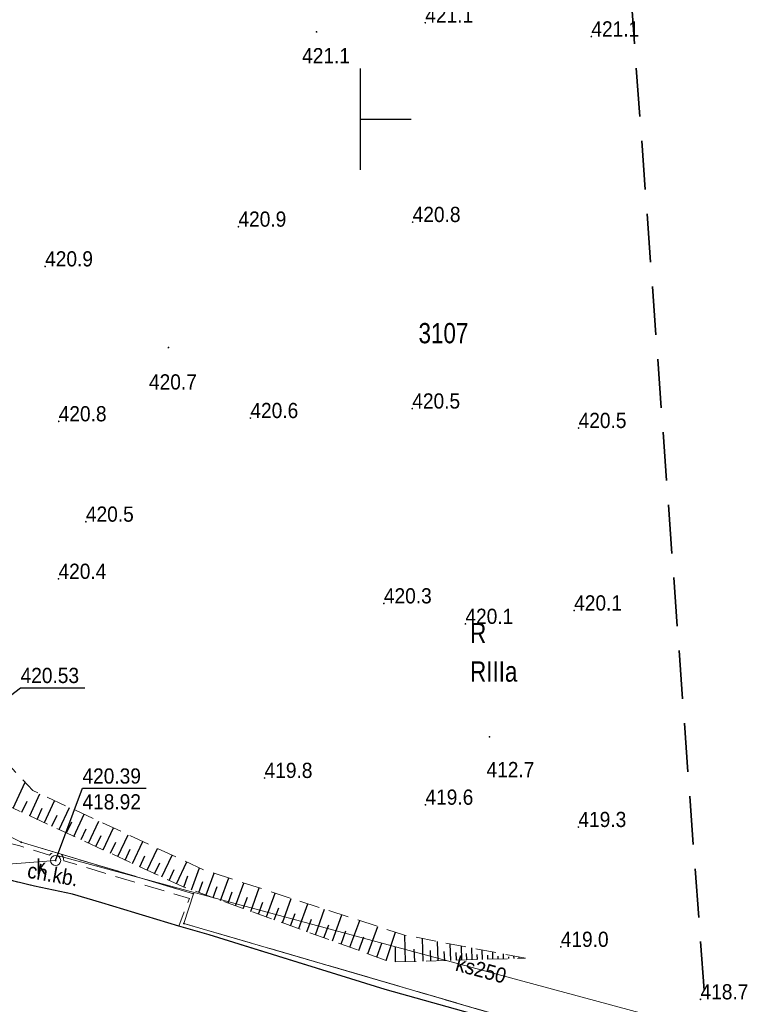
# Model space of a CAD drawing. Header units: metres. Extents: x 7417884 to 7418420, y 5565806 to 5566270.
# Tile 23 of 43: x 7418383 to 7418419, y 5565856 to 5565905. Entities that reach past the tile are written whole.
import ezdxf
from ezdxf.enums import TextEntityAlignment as Align

# ---------------------------------------------------------------- set-up
doc = ezdxf.new("R2010")
doc.units = ezdxf.units.M
for name, pattern in [('1.0_0.5', [1.5, 1, -0.5]), ('1.5_0.5', [2, 1.5, -0.5]), ('2', [0.9, 0.6, -0.3]), ('219-500', [0]), ('egkk-500', [0])]:
    doc.linetypes.add(name, pattern=pattern)
for name, color, linetype in [('000 Inne (niezydentyfikowane)', 7, 'Continuous'), ('203-punkt graniczny', 7, 'Continuous'), ('209-oznaczenie konturu klasyfikacyjnego', 7, 'Continuous'), ('210-oznaczenie konturu użytku gruntowego', 7, 'Continuous'), ('211-numer działki ewidencyjnej', 7, 'Continuous'), ('217-kontur klasyfikacyjny', 7, 'Continuous'), ('218-kontur użytku gruntowego', 7, 'Continuous'), ('219-działka ewidencyjna', 7, 'Continuous'), ('chodnik', 7, 'Continuous'), ('chodnik-Atr17', 7, 'Continuous'), ('jezdnia', 7, 'Continuous'), ('krawężnik', 7, 'Continuous'), ('pikieta naturalna', 7, 'Continuous'), ('pikieta naturalna-Atr2', 7, 'Continuous'), ('przewód kanalizacyjny', 7, 'Continuous'), ('przewód kanalizacyjny-Atr1', 7, 'Continuous'), ('rzędna', 7, 'Continuous'), ('rzędna-Atr2', 7, 'Continuous'), ('rzędna-Atr3', 7, 'Continuous'), ('skarpa nieumocniona', 7, 'Continuous'), ('właz do komory lub kanału - okrągły', 7, 'Continuous'), ('właz do komory lub kanału - okrągły-Atr17', 7, 'Continuous'), ('Zakres', 7, 'Continuous')]:
    doc.layers.add(name, color=color, linetype=linetype)
doc.styles.get("Standard").update_dxf_attribs({"font": 'arial.ttf'})

# ---------------------------------------------------------------- blocks, each defined once
blk = doc.blocks.new('203')
at = {"linetype": 'Continuous', "lineweight": 0}
h = blk.add_hatch(color=0, dxfattribs=at)
edge = h.paths.add_edge_path()
edge.add_arc((0, 0), 0.045, 0, 360)
blk = doc.blocks.new('PW01')
at = {"linetype": 'Continuous', "lineweight": 13}
h = blk.add_hatch(color=0, dxfattribs=at)
edge = h.paths.add_edge_path()
edge.add_arc((0, 0), 0.045, 0, 360)
blk = doc.blocks.new('US22')
at = {"color": 0, "linetype": 'Continuous', "lineweight": 13}
blk.add_circle((0, 0), 0.25, dxfattribs=at)

msp = doc.modelspace()

# ---------------------------------------------------------------- linework, layer by layer
at = {"color": 0}
for p, q in [((7418400, 5565897.5), (7418400, 5565902.5)), ((7418400, 5565900), (7418402.5, 5565900))]:
    msp.add_line(p, q, dxfattribs=at)
at = {"layer": '000 Inne (niezydentyfikowane)', "color": 7, "linetype": 'Continuous', "lineweight": 25, "flags": 128}
for points in [[(7418382.87, 5565866.01), (7418383.46, 5565867.29)], [(7418383.69, 5565865.63), (7418384.19, 5565866.72)], [(7418383.31, 5565865.81), (7418383.56, 5565866.36)], [(7418384.06, 5565865.46), (7418384.31, 5565866.01)], [(7418384.42, 5565865.3), (7418384.92, 5565866.38)], [(7418385.15, 5565864.96), (7418385.65, 5565866.05)], [(7418384.78, 5565865.13), (7418385.04, 5565865.67)], [(7418385.87, 5565864.62), (7418386.37, 5565865.71)], [(7418385.51, 5565864.79), (7418385.76, 5565865.33)], [(7418386.23, 5565864.46), (7418386.48, 5565865)], [(7418386.59, 5565864.29), (7418387.1, 5565865.37)], [(7418387.32, 5565863.95), (7418387.82, 5565865.04)], [(7418386.95, 5565864.12), (7418387.21, 5565864.66)], [(7418388.04, 5565863.62), (7418388.54, 5565864.7)], [(7418387.68, 5565863.79), (7418387.93, 5565864.33)], [(7418388.76, 5565863.28), (7418389.26, 5565864.37)], [(7418389.48, 5565862.95), (7418389.99, 5565864.03)], [(7418388.4, 5565863.45), (7418388.65, 5565863.99)], [(7418389.12, 5565863.12), (7418389.37, 5565863.66)], [(7418390.21, 5565862.62), (7418390.71, 5565863.7)], [(7418389.84, 5565862.78), (7418390.1, 5565863.32)], [(7418390.93, 5565862.28), (7418391.43, 5565863.36)], [(7418391.66, 5565861.99), (7418392.06, 5565863.07)], [(7418390.57, 5565862.45), (7418390.82, 5565862.99)], [(7418391.29, 5565862.12), (7418391.49, 5565862.68)], [(7418392.39, 5565861.73), (7418392.78, 5565862.8)], [(7418393.1, 5565861.46), (7418393.5, 5565862.57)], [(7418392.03, 5565861.86), (7418392.22, 5565862.39)], [(7418392.74, 5565861.6), (7418392.94, 5565862.14)], [(7418393.84, 5565861.2), (7418394.25, 5565862.32)], [(7418394.59, 5565860.92), (7418395.01, 5565862.08)], [(7418393.47, 5565861.33), (7418393.67, 5565861.89)], [(7418394.21, 5565861.06), (7418394.42, 5565861.63)], [(7418395.36, 5565860.65), (7418395.79, 5565861.82)], [(7418394.97, 5565860.79), (7418395.19, 5565861.37)], [(7418395.75, 5565860.5), (7418395.97, 5565861.1)], [(7418396.15, 5565860.36), (7418396.58, 5565861.56)], [(7418396.95, 5565860.07), (7418397.4, 5565861.3)], [(7418396.55, 5565860.21), (7418396.77, 5565860.82)], [(7418397.78, 5565859.77), (7418398.23, 5565861.03)], [(7418398.62, 5565859.46), (7418399.08, 5565860.75)], [(7418397.36, 5565859.92), (7418397.59, 5565860.54)], [(7418398.19, 5565859.62), (7418398.43, 5565860.25)], [(7418399.48, 5565859.15), (7418399.96, 5565860.47)], [(7418400.36, 5565858.83), (7418400.85, 5565860.18)], [(7418399.04, 5565859.31), (7418399.28, 5565859.96)], [(7418399.92, 5565858.99), (7418400.16, 5565859.66)], [(7418401.26, 5565858.5), (7418401.73, 5565859.89)], [(7418402.22, 5565858.44), (7418402.18, 5565859.75)], [(7418400.81, 5565858.67), (7418401.05, 5565859.35)], [(7418401.73, 5565858.43), (7418401.73, 5565859.16)], [(7418403.08, 5565858.47), (7418403.05, 5565859.58)], [(7418403.82, 5565858.49), (7418403.79, 5565859.44)], [(7418404.45, 5565858.5), (7418404.42, 5565859.32)], [(7418404.99, 5565858.52), (7418404.97, 5565859.22)], [(7418402.67, 5565858.45), (7418402.65, 5565859.06)], [(7418403.47, 5565858.48), (7418403.45, 5565858.99)], [(7418404.15, 5565858.5), (7418404.13, 5565858.94)], [(7418404.73, 5565858.51), (7418404.72, 5565858.89)], [(7418405.24, 5565858.53), (7418405.23, 5565858.85)], [(7418405.5, 5565858.53), (7418405.49, 5565859.12)], [(7418405.76, 5565858.54), (7418405.75, 5565858.8)], [(7418406.02, 5565858.55), (7418406, 5565859.02)], [(7418406.28, 5565858.56), (7418406.27, 5565858.76)], [(7418406.53, 5565858.56), (7418406.52, 5565858.92)], [(7418406.79, 5565858.57), (7418406.79, 5565858.72)], [(7418407.05, 5565858.58), (7418407.04, 5565858.82)], [(7418407.31, 5565858.59), (7418407.31, 5565858.68)], [(7418407.57, 5565858.59), (7418407.56, 5565858.72)], [(7418407.82, 5565858.6), (7418407.82, 5565858.64)], [(7418408.08, 5565858.61), (7418408.08, 5565858.62)]]:
    msp.add_lwpolyline(points, dxfattribs=at)
at = {"layer": '217-kontur klasyfikacyjny', "color": 92, "linetype": 'egkk-500', "lineweight": 18, "flags": 128}
for points in [[(7418380.65, 5565865.63), (7418383.27, 5565864.33)], [(7418383.27, 5565864.33), (7418391.76, 5565861.79)], [(7418391.76, 5565861.79), (7418391.29, 5565860.32)], [(7418391.29, 5565860.32), (7418414.74, 5565853.49)]]:
    msp.add_lwpolyline(points, dxfattribs=at)
at = {"layer": '218-kontur użytku gruntowego', "color": 3, "linetype": '1.0_0.5', "lineweight": 18, "ltscale": 2, "flags": 128}
for points in [[(7418380.65, 5565865.63), (7418383.27, 5565864.33)], [(7418383.27, 5565864.33), (7418380.65, 5565865.63)], [(7418383.27, 5565864.33), (7418391.76, 5565861.79)], [(7418391.76, 5565861.79), (7418383.27, 5565864.33)], [(7418391.76, 5565861.79), (7418391.29, 5565860.32)], [(7418391.29, 5565860.32), (7418391.76, 5565861.79)], [(7418391.29, 5565860.32), (7418414.74, 5565853.49)], [(7418414.74, 5565853.49), (7418391.29, 5565860.32)]]:
    msp.add_lwpolyline(points, dxfattribs=at)
at = {"layer": '219-działka ewidencyjna', "color": 7, "linetype": '219-500', "lineweight": 18, "flags": 128}
for points in [[(7418380.65, 5565865.63), (7418383.27, 5565864.33)], [(7418383.27, 5565864.33), (7418391.76, 5565861.79)], [(7418391.29, 5565860.32), (7418391.76, 5565861.79)], [(7418391.29, 5565860.32), (7418414.74, 5565853.49)]]:
    msp.add_lwpolyline(points, dxfattribs=at)
at = {"layer": 'chodnik', "color": 7, "linetype": '1.0_0.5', "lineweight": 18, "flags": 128}
msp.add_lwpolyline([(7418379.53, 5565866.5), (7418379.08, 5565867.16), (7418378.75, 5565867.86), (7418378.57, 5565868.27), (7418378.4, 5565868.82), (7418378.25, 5565869.78), (7418378.17, 5565870.76), (7418376.73, 5565870.55), (7418376.43, 5565870.46), (7418377.03, 5565868.11), (7418378.3, 5565865.27), (7418379.08, 5565864.76), (7418380.08, 5565864.05), (7418381.51, 5565863.13), (7418382.12, 5565862.67), (7418382.9, 5565862.41), (7418383.93, 5565862.17), (7418385.8, 5565861.77), (7418387.24, 5565861.35), (7418391.04, 5565860.19), (7418391.56, 5565861.55), (7418385.37, 5565863.42), (7418385.36, 5565863.52), (7418385.34, 5565863.61), (7418385.28, 5565863.71), (7418385.2, 5565863.77), (7418384.99, 5565863.84), (7418384.86, 5565863.83), (7418384.75, 5565863.77), (7418384.67, 5565863.69), (7418383.2, 5565864.15), (7418382.75, 5565864.27), (7418382.36, 5565864.4), (7418381.69, 5565864.7), (7418381.12, 5565865.02), (7418380.53, 5565865.46), (7418380, 5565865.95)], close=True, dxfattribs=at)
at = {"layer": 'jezdnia', "color": 7, "linetype": '1.5_0.5', "lineweight": 18}
msp.add_lwpolyline([(7418414.68, 5565853.3), (7418401.21, 5565857.07), (7418392.53, 5565859.76), (7418391.04, 5565860.19), (7418387.24, 5565861.35), (7418385.8, 5565861.77), (7418383.93, 5565862.17), (7418382.9, 5565862.41), (7418382.12, 5565862.67), (7418381.51, 5565863.13), (7418380.08, 5565864.05), (7418379.08, 5565864.76), (7418378.3, 5565865.27), (7418377.03, 5565868.11), (7418376.43, 5565870.46), (7418377.67, 5565849.27)], dxfattribs=at)
at = {"layer": 'krawężnik', "color": 7, "linetype": 'Continuous', "lineweight": 25}
msp.add_lwpolyline([(7418417.069, 5565852.681), (7418414.68, 5565853.3), (7418401.21, 5565857.07), (7418392.53, 5565859.76), (7418391.04, 5565860.19), (7418387.24, 5565861.35), (7418385.8, 5565861.77), (7418383.93, 5565862.17), (7418382.9, 5565862.41), (7418382.12, 5565862.67), (7418381.51, 5565863.13), (7418379.08, 5565864.76), (7418378.3, 5565865.27), (7418377.03, 5565868.11), (7418376.43, 5565870.46)], dxfattribs=at)
at = {"layer": 'przewód kanalizacyjny', "color": 34, "linetype": 'Continuous', "lineweight": 18}
msp.add_lwpolyline([(7418384.97, 5565863.43), (7418385.04, 5565863.68), (7418416.895, 5565855.086)], dxfattribs=at)
at = {"layer": 'przewód kanalizacyjny', "color": 34, "linetype": 'Continuous', "lineweight": 18, "flags": 128}
msp.add_lwpolyline([(7418363.32, 5565861.75), (7418384.97, 5565863.43)], dxfattribs=at)
at = {"layer": 'rzędna-Atr2', "color": 7, "flags": 128}
for points in [[(7418381.95, 5565870.98), (7418383.24, 5565871.95), (7418386.413, 5565871.95)], [(7418384.97, 5565863.43), (7418386.29, 5565866.99), (7418389.431, 5565866.99)]]:
    msp.add_lwpolyline(points, dxfattribs=at)
at = {"layer": 'skarpa nieumocniona', "color": 7, "linetype": '1.0_0.5', "lineweight": 18, "flags": 128}
msp.add_lwpolyline([(7418408.14, 5565858.61), (7418402.17, 5565859.75), (7418392.32, 5565862.95), (7418383.85, 5565866.88), (7418381.12, 5565869.79), (7418380.21, 5565870.61), (7418381.02, 5565867.4), (7418382.49, 5565866.19), (7418391.19, 5565862.16), (7418401.49, 5565858.42)], close=True, dxfattribs=at)
msp.add_lwpolyline([(7418408.14, 5565858.61), (7418402.17, 5565859.75), (7418392.32, 5565862.95), (7418383.85, 5565866.88), (7418381.12, 5565869.79), (7418380.21, 5565870.61), (7418381.02, 5565867.4), (7418382.49, 5565866.19), (7418391.19, 5565862.16), (7418401.49, 5565858.42)], close=True, dxfattribs=at)
at = {"layer": 'Zakres', "color": 5, "linetype": '2', "lineweight": 35, "ltscale": 4, "flags": 128}
msp.add_lwpolyline([(7417885.72, 5566102.9), (7418148.19, 5566033.76), (7418303.95, 5566019.62), (7418308.97, 5565858.6), (7418310.47, 5565827.917), (7418402.779, 5565828.688), (7418418.97, 5565829.266), (7418398.66, 5566106.08), (7418342.22, 5566106.08), (7418321.76, 5566106.08), (7418301.3, 5566104.66), (7418135.84, 5566120.54), (7418007.43, 5566263.06), (7417967.57, 5566263.77), (7417884.31, 5566264.47)], close=True, dxfattribs=at)

# ---------------------------------------------------------------- block references
at = {"layer": '203-punkt graniczny', "color": 7, "linetype": 'Continuous', "lineweight": 18}
for p in [(7418383.27, 5565864.33), (7418391.76, 5565861.79), (7418391.29, 5565860.32)]:
    msp.add_blockref('203', p, dxfattribs=at)
at = {"layer": 'pikieta naturalna', "color": 7, "linetype": 'Continuous', "lineweight": 13}
for p in [(7418403.19, 5565904.75), (7418397.83, 5565904.3), (7418411.38, 5565904.07), (7418393.98, 5565894.69), (7418402.57, 5565894.92), (7418384.45, 5565892.73), (7418390.53, 5565888.73), (7418402.55, 5565885.72), (7418385.12, 5565885.09), (7418394.57, 5565885.25), (7418410.75, 5565884.76), (7418386.46, 5565880.14), (7418385.11, 5565877.32), (7418401.15, 5565876.11), (7418410.53, 5565875.76), (7418405.17, 5565875.1), (7418406.36, 5565869.53), (7418395.27, 5565867.5), (7418403.2, 5565866.18), (7418410.74, 5565865.08), (7418409.87, 5565859.17), (7418416.76, 5565856.58)]:
    msp.add_blockref('PW01', p, dxfattribs=at)
at = {"layer": 'rzędna', "color": 34, "linetype": 'Continuous', "lineweight": 18}
msp.add_blockref('PW01', (7418384.97, 5565863.43), dxfattribs=at)
at = {"layer": 'właz do komory lub kanału - okrągły', "color": 7, "linetype": 'Continuous', "lineweight": 18}
msp.add_blockref('US22', (7418384.97, 5565863.43), dxfattribs=at)

# ---------------------------------------------------------------- texts
at = {"layer": '209-oznaczenie konturu klasyfikacyjnego', "color": 3, "linetype": 'Continuous', "lineweight": 18, "width": 0.79}
msp.add_text('RIIIa', height=1, dxfattribs=at).set_placement((7418405.4, 5565873.25), align=Align.TOP_LEFT)
at = {"layer": '210-oznaczenie konturu użytku gruntowego', "color": 3, "linetype": 'Continuous', "lineweight": 18, "width": 0.79}
msp.add_text('R', height=1, dxfattribs=at).set_placement((7418405.4, 5565874.15))
at = {"layer": '211-numer działki ewidencyjnej', "color": 7, "linetype": 'Continuous', "lineweight": 18, "width": 0.79}
msp.add_text('3107', height=1, dxfattribs=at).set_placement((7418402.86, 5565888.94))
at = {"layer": 'chodnik-Atr17', "color": 7, "width": 0.9}
msp.add_text('ch.kb.', height=0.75, rotation=-10.208, dxfattribs=at).set_placement((7418383.53, 5565862.59))
at = {"layer": 'pikieta naturalna-Atr2', "color": 7, "width": 0.9}
for s, p in [('421.1', (7418403.19, 5565904.75)), ('421.1', (7418411.38, 5565904.07)), ('421.1', (7418397.12, 5565902.75)), ('420.8', (7418402.57, 5565894.92)), ('420.9', (7418393.98, 5565894.69)), ('420.9', (7418384.45, 5565892.73)), ('420.7', (7418389.57, 5565886.66)), ('420.5', (7418402.55, 5565885.72)), ('420.8', (7418385.12, 5565885.09)), ('420.6', (7418394.57, 5565885.25)), ('420.5', (7418410.75, 5565884.76)), ('420.5', (7418386.46, 5565880.14)), ('420.4', (7418385.11, 5565877.32)), ('420.3', (7418401.15, 5565876.11)), ('420.1', (7418410.53, 5565875.76)), ('420.1', (7418405.17, 5565875.1)), ('419.8', (7418395.27, 5565867.5)), ('412.7', (7418406.21, 5565867.54)), ('419.6', (7418403.2, 5565866.18)), ('419.3', (7418410.74, 5565865.08)), ('419.0', (7418409.87, 5565859.17)), ('418.7', (7418416.76, 5565856.58))]:
    msp.add_text(s, height=0.75, dxfattribs=at).set_placement(p)
at = {"layer": 'przewód kanalizacyjny-Atr1', "color": 34, "width": 0.9}
msp.add_text('ks250', height=0.75, rotation=-15.099, dxfattribs=at).set_placement((7418404.73, 5565858.37), align=Align.MIDDLE_LEFT)
at = {"layer": 'rzędna-Atr2', "color": 5, "width": 0.9}
msp.add_text('420.53', height=0.75, dxfattribs=at).set_placement((7418383.24, 5565871.958), align=Align.BOTTOM_LEFT)
at = {"layer": 'rzędna-Atr2', "color": 34, "width": 0.9}
msp.add_text('420.39', height=0.75, dxfattribs=at).set_placement((7418386.29, 5565866.998), align=Align.BOTTOM_LEFT)
at = {"layer": 'rzędna-Atr3', "color": 34, "width": 0.9}
msp.add_text('418.92', height=0.75, dxfattribs=at).set_placement((7418386.29, 5565865.723), align=Align.BOTTOM_LEFT)
at = {"layer": 'właz do komory lub kanału - okrągły-Atr17', "color": 7, "width": 0.9}
msp.add_text('k', height=0.75, dxfattribs=at).set_placement((7418384.02, 5565862.75))

doc.saveas('drawing.dxf')
